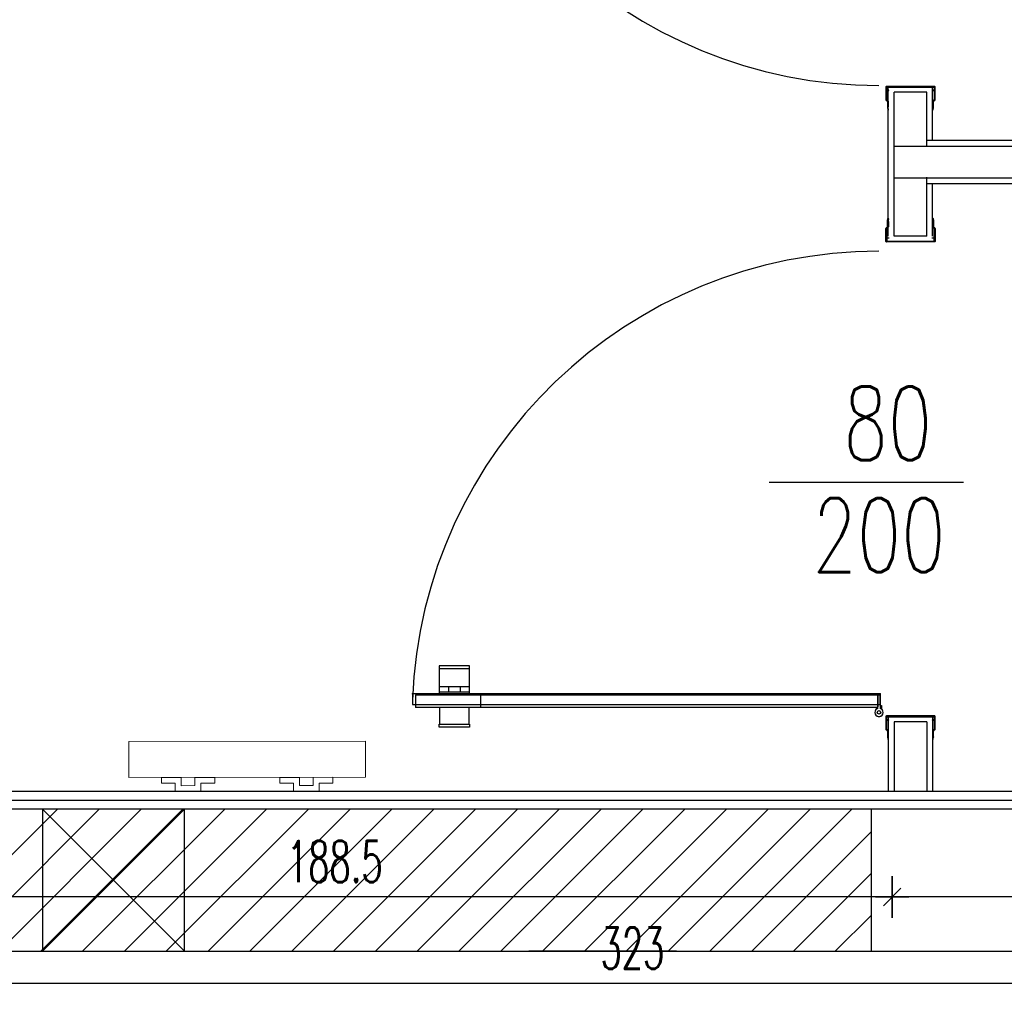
# Model space of a CAD drawing. Header units: centimetres. Extents: x -15121 to 30567, y -60641 to 0.
# Tile 22 of 256: x 1890 to 2056, y -25622 to -25455. Entities that reach past the tile are written whole.
import ezdxf

# ---------------------------------------------------------------- set-up
doc = ezdxf.new("R2010")
doc.units = ezdxf.units.CM
doc.header["$LTSCALE"] = 60
for name, color, linetype in [('A-----SZ', 8, 'Continuous'), ('AIKA podłoga wc pod meble', 8, 'Continuous'), ('AIKA TYNK', 5, 'Continuous'), ('AIKA widokowe', 7, 'Continuous'), ('AIKA wymiarowanie gnaizdka rzut lobby', 7, 'Continuous'), ('AIKA wymiarowanie wc rzut', 7, 'Continuous'), ('AIKA ŚCIANA', 8, 'Continuous')]:
    doc.layers.add(name, color=color, linetype=linetype)
doc.layers.add('IS_Grzejnik', color=15, linetype='Continuous', lineweight=5)
doc.layers.add('opisy', color=1, linetype='Continuous', lineweight=15)
doc.styles.add('RomanS', font='romans.shx')
doc.styles.add('wymiar', font='txt.shx', dxfattribs={"width": 0.6})
doc.dimstyles.new('Dwudziestka', dxfattribs={"dimtxt": 7, "dimasz": 0.7, "dimexe": 5, "dimexo": 0, "dimgap": 2.5, "dimtad": 1, "dimtoh": 1, "dimdec": 3, "dimrnd": 0.5, "dimdsep": 46, "dimtxsty": 'wymiar', "dimblk": 'znacznik', "dimcen": 0, "dimdle": 5, "dimse1": 1, "dimse2": 1, "dimclrd": 256, "dimclre": 256, "dimclrt": 256, "dimadec": 0, "dimazin": 0, "dimtfac": 0.4, "dimtdec": 3, "dimtix": 1, "dimtofl": 0, "dimtmove": 2, "dimatfit": 3, "dimldrblk": 'znacznik', "dimfxl": 1, "dimtolj": 1, "dimarcsym": 0})

# ---------------------------------------------------------------- blocks, each defined once
blk = doc.blocks.new('sl parawan')
at = {"layer": 'AIKA widokowe'}
for p, q in [((-59.55, -92.06), (-59.55, -94.27)), ((-51.3, -91.99), (-59.48, -91.99)), ((-59.42, -92.64), (-59.42, -92.12)), ((-59.42, -92.12), (-51.37, -92.12)), ((-59.05, -92.64), (-59.42, -92.64)), ((-59.42, -94.27), (-59.42, -92.71)), ((-59.42, -92.71), (-59.05, -92.71)), ((-59.15, -117.31), (-59.15, -92.12)), ((-59.05, -92.71), (-59.05, -92.64)), ((-58.15, -117.31), (-58.15, -92.99)), ((-52.65, -92.99), (-58.15, -92.99)), ((-52.65, -102.15), (-52.65, -92.99)), ((-51.37, -92.64), (-51.74, -92.64)), ((-51.74, -92.64), (-51.74, -92.71)), ((-51.74, -92.71), (-51.37, -92.71)), ((-51.65, -101.15), (-51.65, -92.12)), ((-51.37, -92.12), (-51.37, -92.64)), ((-51.37, -92.71), (-51.37, -94.27)), ((-51.24, -94.27), (-51.24, -92.06)), ((-59.27, -94.55), (-59.27, -95.45)), ((-59.14, -95.45), (-59.14, -94.55)), ((-51.65, -94.55), (-51.65, -95.45)), ((-51.52, -95.45), (-51.52, -94.55)), ((-59.31, -95.58), (-59.23, -95.94)), ((-59.28, -95.48), (-59.3, -95.54)), ((-59.18, -95.57), (-59.16, -95.53)), ((-59.1, -95.92), (-59.18, -95.57)), ((-51.61, -95.57), (-51.69, -95.92)), ((-51.63, -95.53), (-51.61, -95.57)), ((-51.56, -95.94), (-51.48, -95.58)), ((-51.49, -95.54), (-51.51, -95.48)), ((57.5, -101.15), (-52.65, -101.15)), ((57.5, -102.15), (-58.15, -102.15)), ((-58.15, -107.45), (57.5, -107.45)), ((-52.65, -117.31), (-52.65, -107.33)), ((-52.65, -108.45), (57.5, -108.45)), ((-51.65, -117.31), (-51.65, -108.45)), ((-59.31, -114.72), (-59.23, -114.36)), ((-59.28, -114.82), (-59.3, -114.76)), ((-59.27, -115.75), (-59.27, -114.85)), ((-59.1, -114.38), (-59.18, -114.73)), ((-59.18, -114.73), (-59.16, -114.77)), ((-59.14, -114.85), (-59.14, -115.75)), ((-51.61, -114.73), (-51.69, -114.38)), ((-51.65, -115.75), (-51.65, -114.85)), ((-51.63, -114.77), (-51.61, -114.73)), ((-51.56, -114.36), (-51.48, -114.72)), ((-51.52, -114.85), (-51.52, -115.75)), ((-51.49, -114.76), (-51.51, -114.82)), ((-59.55, -118.24), (-59.55, -116.03)), ((-59.42, -116.03), (-59.42, -117.59)), ((-51.37, -117.59), (-51.37, -116.03)), ((-51.24, -116.03), (-51.24, -118.24)), ((-59.42, -117.59), (-59.05, -117.59)), ((-59.05, -117.66), (-59.42, -117.66)), ((-59.42, -117.66), (-59.42, -118.18)), ((-59.42, -118.18), (-51.37, -118.18)), ((-59.05, -117.59), (-59.05, -117.66)), ((-52.65, -117.31), (-58.15, -117.31)), ((-51.74, -117.66), (-51.74, -117.59)), ((-51.74, -117.59), (-51.37, -117.59)), ((-51.37, -117.66), (-51.74, -117.66)), ((-51.37, -118.18), (-51.37, -117.66)), ((-51.3, -118.31), (-59.48, -118.31)), ((-129.98, -190), (-135.08, -190)), ((-135.08, -190), (-135.08, -190.5)), ((-135.08, -190.5), (-129.98, -190.5)), ((-135.03, -194.95), (-135.03, -190.5)), ((-130.03, -190.5), (-130.03, -194.95)), ((-129.98, -190.5), (-129.98, -190)), ((-60.52, -194.77), (-139.62, -194.77)), ((-130.03, -193.6), (-135.03, -193.6)), ((-130.03, -194.5), (-135.03, -194.5)), ((-133.53, -193.6), (-133.53, -194.5)), ((-131.53, -193.6), (-131.53, -194.5)), ((-60.92, -197.23), (-60.92, -194.85)), ((-60.92, -194.85), (-60.52, -194.85)), ((-60.52, -194.85), (-60.52, -196.73)), ((-139.12, -195.01), (-139.12, -196.99)), ((-139.06, -194.95), (-60.99, -194.95)), ((-128.09, -195.01), (-128.09, -196.99)), ((-60.92, -197.06), (-60.92, -194.95)), ((-60.92, -194.95), (-60.52, -194.95)), ((-60.92, -195.01), (-60.92, -196.99)), ((-60.52, -194.95), (-60.52, -197.23)), ((-139.62, -196.57), (-60.52, -196.57)), ((-60.99, -197.06), (-139.06, -197.06)), ((-135.03, -197.06), (-135.03, -199.9)), ((-130.03, -199.9), (-130.03, -197.06)), ((-61.12, -197.32), (-61.12, -197.06)), ((-61.12, -197.06), (-60.92, -197.06)), ((-60.52, -196.73), (-60.32, -196.73)), ((-60.32, -196.73), (-60.32, -197.32)), ((-59.55, -198.56), (-59.55, -200.78)), ((-59.55, -198.56), (-59.55, -200.78)), ((-59.55, -198.56), (-59.55, -200.78)), ((-57.52, -198.5), (-59.48, -198.5)), ((-57.52, -198.5), (-59.48, -198.5)), ((-51.3, -198.5), (-59.48, -198.5)), ((-59.42, -199.15), (-59.42, -198.63)), ((-59.42, -198.63), (-57.58, -198.63)), ((-59.42, -199.15), (-59.42, -198.63)), ((-59.42, -198.63), (-57.58, -198.63)), ((-59.42, -199.15), (-59.42, -198.63)), ((-59.42, -198.63), (-51.37, -198.63)), ((-59.05, -199.15), (-59.42, -199.15)), ((-59.05, -199.15), (-59.42, -199.15)), ((-59.05, -199.15), (-59.42, -199.15)), ((-59.42, -200.78), (-59.42, -199.22)), ((-59.42, -199.22), (-59.05, -199.22)), ((-59.42, -200.78), (-59.42, -199.22)), ((-59.42, -199.22), (-59.05, -199.22)), ((-59.42, -200.78), (-59.42, -199.22)), ((-59.42, -199.22), (-59.05, -199.22)), ((-59.15, -198.63), (-59.15, -211.27)), ((-59.05, -199.22), (-59.05, -199.15)), ((-59.05, -199.22), (-59.05, -199.15)), ((-59.05, -199.22), (-59.05, -199.15)), ((-52.65, -199.5), (-58.15, -199.5)), ((-58.15, -199.5), (-58.15, -211.27)), ((-52.65, -199.5), (-52.65, -211.27)), ((-51.37, -199.15), (-51.74, -199.15)), ((-51.74, -199.15), (-51.74, -199.22)), ((-51.74, -199.22), (-51.37, -199.22)), ((-51.65, -198.63), (-51.65, -211.27)), ((-51.37, -198.63), (-51.37, -199.15)), ((-51.37, -199.22), (-51.37, -200.78)), ((-51.24, -200.78), (-51.24, -198.56)), ((-135.08, -200.4), (-135.08, -199.9)), ((-135.08, -199.9), (-129.98, -199.9)), ((-129.98, -200.4), (-135.08, -200.4)), ((-129.98, -199.9), (-129.98, -200.4)), ((-59.27, -201.06), (-59.27, -201.96)), ((-59.27, -201.06), (-59.27, -201.96)), ((-59.27, -201.06), (-59.27, -201.96)), ((-59.14, -201.96), (-59.14, -201.06)), ((-59.14, -201.96), (-59.14, -201.06)), ((-59.14, -201.96), (-59.14, -201.06)), ((-51.65, -201.06), (-51.65, -201.96)), ((-51.52, -201.96), (-51.52, -201.06)), ((-59.31, -202.08), (-59.23, -202.45)), ((-59.28, -201.98), (-59.3, -202.04)), ((-59.28, -201.98), (-59.3, -202.05)), ((-59.18, -202.08), (-59.16, -202.03)), ((-59.18, -202.08), (-59.16, -202.04)), ((-59.1, -202.42), (-59.18, -202.08)), ((-51.61, -202.08), (-51.69, -202.42)), ((-51.63, -202.04), (-51.61, -202.08)), ((-51.56, -202.45), (-51.48, -202.08)), ((-51.49, -202.05), (-51.51, -201.98))]:
    blk.add_line(p, q, dxfattribs=at)
at = {"layer": 'AIKA widokowe', "extrusion": (0, 0, -1)}
for p, q in [((-60.52, -194.77), (-139.62, -194.77)), ((-139.62, -194.77), (-139.62, -196.57)), ((-60.52, -196.57), (-60.52, -194.77)), ((-139.62, -196.57), (-60.52, -196.57))]:
    blk.add_line(p, q, dxfattribs=at)
at = {"layer": 'AIKA widokowe'}
blk.add_circle((-60.72, -197.9), 0.3, dxfattribs=at)
for centre, radius, start, end in [((-60.64, -12.8), 79.05, 182.2555, 269.9371), ((-59.48, -92.06), 0.065, 90, 180), ((-51.3, -92.06), 0.065, 0, 90), ((-59.41, -94.27), 0.14, 180, 270), ((-59.41, -94.27), 0.01, 180, 270), ((-59.41, -94.55), 0.27, 0, 90), ((-59.41, -94.55), 0.14, 0, 90), ((-51.38, -94.55), 0.27, 90, 180), ((-51.38, -94.55), 0.14, 90, 180), ((-51.38, -94.27), 0.01, 270, 0), ((-51.38, -94.27), 0.14, 270, 0), ((-59.25, -95.56), 0.055, 154.9424, 192.3489), ((-59.33, -95.45), 0.055, 334.9424, 0), ((-59.16, -95.93), 0.0649, 192.3489, 12.3224), ((-59.33, -95.45), 0.185, 334.9424, 0), ((-51.63, -95.93), 0.0649, 167.6776, 347.6511), ((-51.46, -95.45), 0.185, 180, 205.0576), ((-51.46, -95.45), 0.055, 180, 205.0576), ((-51.53, -95.56), 0.055, 347.6511, 25.0576), ((-59.25, -114.74), 0.055, 167.6511, 205.0576), ((-59.33, -114.85), 0.055, 0, 25.0576), ((-59.16, -114.37), 0.0649, 347.6776, 167.6511), ((-59.33, -114.85), 0.185, 0, 25.0576), ((-51.63, -114.37), 0.0649, 12.3489, 192.3224), ((-51.46, -114.85), 0.185, 154.9424, 180), ((-51.46, -114.85), 0.055, 154.9424, 180), ((-51.53, -114.74), 0.055, 334.9424, 12.3489), ((-59.41, -116.03), 0.14, 90, 180), ((-59.41, -116.03), 0.01, 90, 180), ((-59.41, -115.75), 0.14, 270, 0), ((-59.41, -115.75), 0.27, 270, 0), ((-51.38, -115.75), 0.27, 180, 270), ((-51.38, -115.75), 0.14, 180, 270), ((-51.38, -116.03), 0.14, 0, 90), ((-51.38, -116.03), 0.01, 0, 90), ((-59.48, -118.24), 0.065, 180, 270), ((-51.3, -118.24), 0.065, 270, 0), ((-60.64, -198.93), 79.05, 90.0629, 177.7445), ((-139.06, -195.01), 0.065, 90, 180), ((-128.03, -195.01), 0.065, 90, 180), ((-60.99, -195.01), 0.065, 0, 90), ((-139.06, -196.99), 0.065, 180, 270), ((-128.03, -196.99), 0.065, 180, 270), ((-60.72, -197.9), 0.7, 106.6015, 55.1501), ((-60.72, -197.9), 0.7, 124.8499, 73.3985), ((-60.99, -196.99), 0.065, 270, 0), ((-59.48, -198.56), 0.065, 90, 180), ((-59.48, -198.56), 0.065, 90, 180), ((-59.48, -198.56), 0.065, 90, 180), ((-51.3, -198.56), 0.065, 0, 90), ((-59.41, -200.78), 0.14, 180, 270), ((-59.41, -200.78), 0.14, 180, 270), ((-59.41, -200.78), 0.14, 180, 270), ((-59.41, -200.78), 0.01, 180, 270), ((-59.41, -200.78), 0.01, 180, 270), ((-59.41, -200.78), 0.01, 180, 270), ((-59.41, -201.06), 0.27, 0, 90), ((-59.41, -201.06), 0.27, 0, 90), ((-59.41, -201.06), 0.27, 0, 90), ((-59.41, -201.06), 0.14, 0, 90), ((-59.41, -201.06), 0.14, 0, 90), ((-59.41, -201.06), 0.14, 0, 90), ((-51.38, -201.06), 0.27, 90, 180), ((-51.38, -201.06), 0.14, 90, 180), ((-51.38, -200.78), 0.01, 270, 0), ((-51.38, -200.78), 0.14, 270, 0), ((-59.25, -202.07), 0.055, 154.9424, 192.3489), ((-59.25, -202.07), 0.055, 154.9424, 192.3489), ((-59.33, -201.96), 0.055, 334.9424, 0), ((-59.33, -201.96), 0.055, 334.9424, 0), ((-59.16, -202.43), 0.0649, 192.3489, 12.3224), ((-59.33, -201.96), 0.185, 334.9424, 360), ((-59.33, -201.96), 0.185, 334.9424, 0), ((-51.63, -202.43), 0.0649, 167.6776, 347.6511), ((-51.46, -201.96), 0.185, 180, 205.0576), ((-51.46, -201.96), 0.055, 180, 205.0576), ((-51.53, -202.07), 0.055, 347.6511, 25.0576)]:
    blk.add_arc(centre, radius, start, end, dxfattribs=at)
for p in [(-139.62, -194.77), (-128.59, -194.77), (-60.52, -194.77)]:
    blk.add_point(p, dxfattribs=at)
blk = doc.blocks.new('znacznik')
at = {"color": 0}
for points in [[(0, -5), (0, 5)], [(-4, 0), (4, 0)]]:
    blk.add_lwpolyline(points, dxfattribs=at)
at = {"color": 1}
blk.add_lwpolyline([(-2.12, -2.12), (2.12, 2.12)], dxfattribs=at)
blk = doc.blocks.new('*D5873')
at = {"layer": 'AIKA wymiarowanie wc rzut', "lineweight": -2, "transparency": 16777216}
blk.add_line((2152.44, -25603.53), (2037.84, -25603.53), dxfattribs=at)
at = {"layer": 'Defpoints', "color": 0, "transparency": 16777216}
for p in [(2037.14, -25585.7), (2153.14, -25585.7), (2037.14, -25603.53)]:
    blk.add_point(p, dxfattribs=at)
at = {"layer": 'AIKA wymiarowanie wc rzut', "lineweight": -2, "transparency": 16777216, "xscale": 0.7, "yscale": 0.7, "zscale": 0.7, "rotation": 180}
blk.add_blockref('znacznik', (2037.14, -25603.53), dxfattribs=at)
at = {"layer": 'AIKA wymiarowanie wc rzut', "lineweight": -2, "transparency": 16777216, "xscale": 0.7, "yscale": 0.7, "zscale": 0.7}
blk.add_blockref('znacznik', (2153.14, -25603.53), dxfattribs=at)
at = {"layer": 'AIKA wymiarowanie wc rzut', "transparency": 16777216, "insert": (2095.14, -25597.53), "char_height": 7, "attachment_point": 5, "style": 'wymiar'}
blk.add_mtext('\\A1;116', dxfattribs=at)
blk = doc.blocks.new('*D5874')
at = {"layer": 'AIKA wymiarowanie wc rzut', "lineweight": -2, "transparency": 16777216}
blk.add_line((2036.44, -25603.53), (1849.34, -25603.53), dxfattribs=at)
at = {"layer": 'Defpoints', "color": 0, "transparency": 16777216}
for p in [(1848.64, -25585.7), (2037.14, -25585.7), (1848.64, -25603.53)]:
    blk.add_point(p, dxfattribs=at)
at = {"layer": 'AIKA wymiarowanie wc rzut', "lineweight": -2, "transparency": 16777216, "xscale": 0.7, "yscale": 0.7, "zscale": 0.7, "rotation": 180}
blk.add_blockref('znacznik', (1848.64, -25603.53), dxfattribs=at)
at = {"layer": 'AIKA wymiarowanie wc rzut', "lineweight": -2, "transparency": 16777216, "xscale": 0.7, "yscale": 0.7, "zscale": 0.7}
blk.add_blockref('znacznik', (2037.14, -25603.53), dxfattribs=at)
at = {"layer": 'AIKA wymiarowanie wc rzut', "transparency": 16777216, "insert": (1942.89, -25597.53), "char_height": 7, "attachment_point": 5, "style": 'wymiar'}
blk.add_mtext('\\A1;188.5', dxfattribs=at)
blk = doc.blocks.new('*D5892')
at = {"layer": 'AIKA wymiarowanie wc rzut', "lineweight": -2, "transparency": 16777216}
blk.add_line((2153.94, -25618.19), (1832.5, -25618.19), dxfattribs=at)
at = {"layer": 'Defpoints', "color": 0, "transparency": 16777216}
for p in [(1831.8, -25580.7), (2154.64, -25588.7), (1831.8, -25618.19)]:
    blk.add_point(p, dxfattribs=at)
at = {"layer": 'AIKA wymiarowanie wc rzut', "lineweight": -2, "transparency": 16777216, "xscale": 0.7, "yscale": 0.7, "zscale": 0.7, "rotation": 180}
blk.add_blockref('znacznik', (1831.8, -25618.19), dxfattribs=at)
at = {"layer": 'AIKA wymiarowanie wc rzut', "lineweight": -2, "transparency": 16777216, "xscale": 0.7, "yscale": 0.7, "zscale": 0.7}
blk.add_blockref('znacznik', (2154.64, -25618.19), dxfattribs=at)
at = {"layer": 'AIKA wymiarowanie wc rzut', "transparency": 16777216, "insert": (1993.22, -25612.19), "char_height": 7, "attachment_point": 5, "style": 'wymiar'}
blk.add_mtext('\\A1;323', dxfattribs=at)

msp = doc.modelspace()

# ---------------------------------------------------------------- linework, layer by layer
at = {"layer": 'A-----SZ'}
for p, q in [((1871.9712, -25612.6963), (1895.9418, -25588.7257)), ((1879.0423, -25612.6963), (1903.0127, -25588.7259)), ((1886.1134, -25612.6963), (1910.0837, -25588.726)), ((1893.1844, -25612.6963), (1917.1546, -25588.7261)), ((1893.459, -25588.6963, 324.8987), (1893.459, -25612.6963, 324.8987)), ((1917.459, -25612.6963, 324.8987), (1893.459, -25588.6963, 324.8987)), ((1917.459, -25588.6963, 324.8987), (1893.459, -25612.6963, 324.8987)), ((1900.2555, -25612.6963), (1924.2255, -25588.7263)), ((1907.3266, -25612.6963), (1931.2965, -25588.7264)), ((1914.3976, -25612.6963), (1938.3674, -25588.7266)), ((1917.459, -25612.6963, 324.8987), (1917.459, -25588.6963, 324.8987)), ((1921.4687, -25612.6963), (1945.4383, -25588.7267)), ((1928.5398, -25612.6963), (1952.5093, -25588.7268)), ((1935.6108, -25612.6963), (1959.5802, -25588.727)), ((1942.6819, -25612.6963), (1966.6511, -25588.7271)), ((1949.753, -25612.6963), (1973.7221, -25588.7272)), ((1956.824, -25612.6963), (1980.793, -25588.7274)), ((1963.8951, -25612.6963), (1987.8639, -25588.7275)), ((1970.9662, -25612.6963), (1994.9349, -25588.7276)), ((2000.6896, -25588.6963), (1975.6896, -25588.6963)), ((2000.6896, -25588.6963), (1975.6896, -25588.6963)), ((1978.0372, -25612.6963), (2002.0058, -25588.7278)), ((1985.1083, -25612.6963), (2009.0767, -25588.7279)), ((1992.1794, -25612.6963), (2016.1477, -25588.728)), ((1999.2504, -25612.6963), (2023.2186, -25588.7282)), ((2006.3215, -25612.6963), (2030.2895, -25588.7283)), ((2033.6412, -25612.6963), (2033.6412, -25588.6963)), ((2013.3926, -25612.6963), (2033.6412, -25592.4477)), ((2020.4636, -25612.6963), (2033.6412, -25599.5188)), ((2027.5347, -25612.6963), (2033.6412, -25606.5898)), ((1845.6412, -25612.6963), (2033.6412, -25612.6963)), ((2000.6896, -25612.6963), (1975.6896, -25612.6963))]:
    msp.add_line(p, q, dxfattribs=at)
at = {"layer": 'AIKA podłoga wc pod meble'}
msp.add_lwpolyline([(2153.1413, -25161.6963), (2153.1413, -25585.6963), (1848.6412, -25585.6963), (1848.6412, -25577.6963), (1834.8045, -25577.6963), (1834.8045, -25268.1963), (1816.8045, -25268.1963), (1816.8045, -25338.6963), (1595.1413, -25338.6963), (1595.1413, -25320.1963), (1573.6413, -25320.1963), (1573.6413, -25161.6963), (1637.1412, -25161.6963), (1637.1412, -25141.6963), (1739.1412, -25141.6963), (1739.1412, -25161.6963), (1816.8045, -25161.6963), (1816.8045, -25168.1963), (1834.8045, -25168.1963), (1834.8045, -25161.6963)], close=True, dxfattribs=at)
at = {"layer": 'AIKA TYNK'}
msp.add_line((2154.6413, -25587.1963), (1847.1412, -25587.1963), dxfattribs=at)
at = {"layer": 'AIKA widokowe'}
for p, q in [((2016.369, -25533.3653), (2049.1893, -25533.3653)), ((2153.1413, -25585.6963), (1848.6412, -25585.6963))]:
    msp.add_line(p, q, dxfattribs=at)
at = {"layer": 'AIKA wymiarowanie gnaizdka rzut lobby', "color": 8}
msp.add_line((2033.6412, -25612.6963), (3057.6412, -25612.6963), dxfattribs=at)
at = {"layer": 'AIKA ŚCIANA'}
msp.add_line((3033.6412, -25588.6963), (1845.6412, -25588.6963), dxfattribs=at)
at = {"layer": 'IS_Grzejnik', "color": 15, "extrusion": (0, 0, -1)}
msp.add_lwpolyline([(-1948.0857, -25583.2821), (-1908.0858, -25583.3011), (-1908.0829, -25577.2011), (-1948.0828, -25577.1821)], close=True, dxfattribs=at)
at = {"layer": 'IS_Grzejnik', "color": 15}
for points in [[(1922.5858, -25583.2942), (1919.2524, -25583.2958), (1919.2531, -25584.6958), (1916.9197, -25584.6969), (1916.9191, -25583.2969), (1913.5858, -25583.2985), (1913.5862, -25584.2985), (1915.9196, -25584.2974), (1915.9202, -25585.6974), (1920.2536, -25585.6953), (1920.2529, -25584.2953), (1922.5862, -25584.2942)], [(1942.5857, -25583.2847), (1939.2524, -25583.2863), (1939.2531, -25584.6863), (1936.9197, -25584.6874), (1936.9191, -25583.2874), (1933.5857, -25583.289), (1933.5862, -25584.289), (1935.9196, -25584.2879), (1935.9202, -25585.6879), (1940.2536, -25585.6858), (1940.2529, -25584.2858), (1942.5862, -25584.2847)]]:
    msp.add_lwpolyline(points, close=True, dxfattribs=at)
at = {"layer": 'opisy'}
for p, q in [((1917.459, -25588.6963, 324.8987), (1893.459, -25588.6963, 324.8987)), ((1893.459, -25588.6963, 324.8987), (1917.459, -25588.6963, 324.8987)), ((1893.459, -25612.6963, 324.8987), (1917.459, -25612.6963, 324.8987)), ((1893.459, -25612.6963, 324.8987), (1917.459, -25612.6963, 324.8987))]:
    msp.add_line(p, q, dxfattribs=at)

# ---------------------------------------------------------------- block references
at = {"layer": 'AIKA widokowe', "color": 8}
msp.add_blockref('sl parawan', (2095.6413, -25374.3953), dxfattribs=at)

# ---------------------------------------------------------------- texts
at = {"layer": 'AIKA widokowe', "style": 'RomanS', "width": 0.7}
for s, p in [('80', (2028.9035, -25529.6411)), ('200', (2023.6739, -25548.5543))]:
    msp.add_text(s, height=12.5, dxfattribs=at).set_placement(p)

# ---------------------------------------------------------------- dimensions: what is measured, and where the dimension line sits
at = {"layer": 'AIKA wymiarowanie wc rzut', "color": 2}
for base, p1, p2, picture, middle in [((1831.8045, -25618.187), (2154.6413, -25588.6963), (1831.8045, -25580.6963), '*D5892', (1993.2229, -25612.187)), ((1848.6412, -25603.5332), (2037.1413, -25585.6963), (1848.6412, -25585.6963), '*D5874', (1942.8913, -25597.5332)), ((2037.1413, -25603.5332), (2153.1413, -25585.6963), (2037.1413, -25585.6963), '*D5873', (2095.1413, -25597.5332))]:
    dim = msp.add_linear_dim(base=base, p1=p1, p2=p2, dimstyle='Dwudziestka', dxfattribs=at)
    dim.commit()
    dim.dimension.update_dxf_attribs({"geometry": picture, "text_midpoint": middle})

doc.saveas('drawing.dxf')
